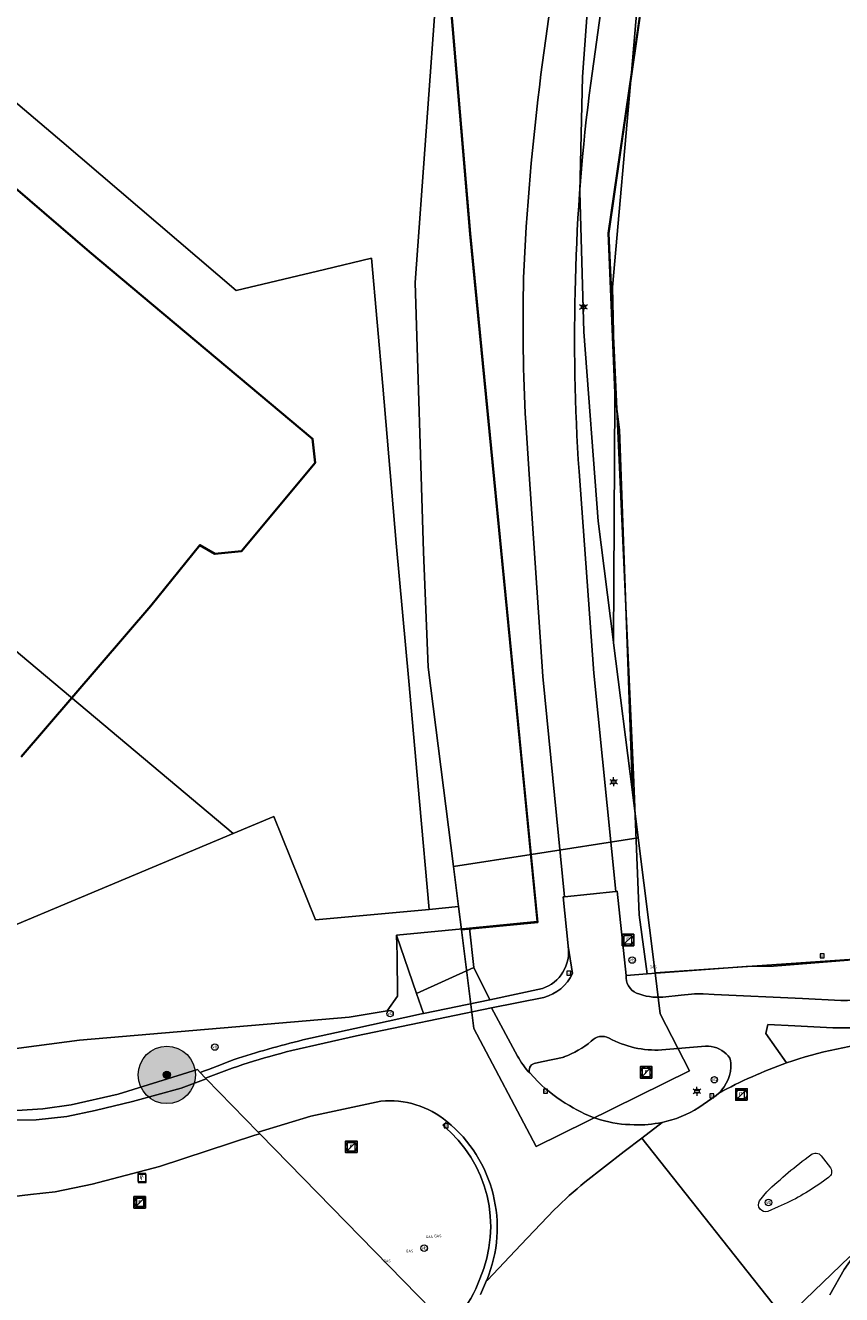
# Model space of a CAD drawing. Header units: metres. Extents: x 163543 to 168130, y 402678 to 405437.
# Tile 24 of 256: x 164104 to 164161, y 403026 to 403115. Entities that reach past the tile are written whole.
import ezdxf
from ezdxf.enums import TextEntityAlignment as Align

# ---------------------------------------------------------------- set-up
doc = ezdxf.new("R2010")
doc.units = ezdxf.units.M
doc.layers.get('0').update_dxf_attribs({"lineweight": 25})
for name, color, linetype, lineweight in [('X-CA190022.004-UO-BGT_Ondergrond$0$GE_201_SHDHek_Lijn_GEM', 253, 'X-CA190022.004-UO-BGT_Ondergrond$0$Hekwerk', 9), ('X-CA190022.004-UO-BGT_Ondergrond$0$GE_203_VGOHaag_Lijn_GEM', 253, 'X-CA190022.004-UO-BGT_Ondergrond$0$Heg', 9), ('X-CA190022.004-UO-BGT_Ondergrond$0$GE_314_WGDRijbaanLokaleweg_Vlak_GEM', 253, 'Continuous', 9), ('X-CA190022.004-UO-BGT_Ondergrond$0$GE_316_WGDFietspad_Vlak_GEM', 253, 'Continuous', 9), ('X-CA190022.004-UO-BGT_Ondergrond$0$GE_317_WGDVoetpad_Vlak_GEM', 253, 'Continuous', 9), ('X-CA190022.004-UO-BGT_Ondergrond$0$GE_322_WGDInrit_Vlak_GEM', 253, 'Continuous', 9), ('X-CA190022.004-UO-BGT_Ondergrond$0$GE_353_OWGVerkeerseiland_openverharding_GEM', 253, 'Continuous', 9), ('X-CA190022.004-UO-BGT_Ondergrond$0$GE_367_OWGBerm_groenvoorziening_grasenk_GEM', 253, 'Continuous', 9), ('X-CA190022.004-UO-BGT_Ondergrond$0$GE_401_OTDErf_Vlak_GEM', 253, 'Continuous', 9), ('X-CA190022.004-UO-BGT_Ondergrond$0$GE_601_PNDgrondvlakpand_Vlak_MV_GEM', 34, 'Continuous', 35), ('X-CA190022.004-UO-BGT_Ondergrond$0$GE_814_BRDVerkeersbord_Punt_GEM', 253, 'Continuous', 9), ('X-CA190022.004-UO-BGT_Ondergrond$0$GE_861_PALLichtmast_Punt_GEM', 253, 'Continuous', 9), ('X-CA190022.004-UO-BGT_Ondergrond$0$GE_884_PutGasput_Punt_GEM', 253, 'Continuous', 9), ('X-CA190022.004-UO-BGT_Ondergrond$0$GE_885_PutInspectieofRioolput_Punt_GEM', 253, 'Continuous', 9), ('X-CA190022.004-UO-BGT_Ondergrond$0$GE_886_PutKolk_Punt_GEM', 253, 'Continuous', 9), ('X-CA190022.004-UO-BGT_Ondergrond$0$N-WE-RI-PUT_INSPECTIE-S', 253, 'Continuous', 9), ('X-CA190022.004-UO-KAD_Percelen$0$B-WE-KG-GRENS_PERCEEL-GV', 150, 'Continuous', 9), ('X-CA190022.004-UO-WHM_Riolering gemeente_NLCS_v0.1$0$B-WE-RI-PUT-S', 214, 'Continuous', 15)]:
    doc.layers.add(name, color=color, linetype=linetype, lineweight=lineweight)
doc.layers.add('X-CA190022.004-UO-DWM_Beplanting$0$B-WE-GR-BOOM-S AFKOMSTIG UIT BOMENBESTAND GEMEENTE', color=252, linetype='Continuous')
doc.layers.add('X-CA190022.004-UO-DWM_Beplanting$0$N-GV-GR-GRAS-A-200', color=7, linetype='Continuous')
doc.styles.add('X-CA190022.004-UO-BGT_Ondergrond$0$NLCS-ISO', font='NLCS-ISO.ttf')
doc.styles.add('X-CA190022.004-UO-BGT_Ondergrond$0$NLCS-ISO-M250-T30', font='NLCS-ISO.ttf', dxfattribs={"height": 0.75})
doc.linetypes.add('X-CA190022.004-UO-BGT_Ondergrond$0$Heg', pattern='A,5,-1.5,[2,dgnlstyle-meierijstad.shx,S=0.007937,R=45,X=0,Y=0],-1.5', length=8)
doc.linetypes.add('X-CA190022.004-UO-BGT_Ondergrond$0$Hekwerk', pattern='A,5,-1.5,[2,dgnlstyle-Veghel.shx,S=0.007937,R=0,X=0,Y=0],-1.5', length=8)

# ---------------------------------------------------------------- blocks, each defined once
blk = doc.blocks.new('X-CA190022.004-UO-BGT_Ondergrond$0$SRI-PUT_INSPECTIEPUT_RIOOLPUT-SO')
at = {"color": 0, "linetype": 'ByBlock', "lineweight": 18}
blk.add_lwpolyline([(-1.12, -1.12), (1.12, -1.12), (1.12, 1.12), (-1.12, 1.12)], close=True, dxfattribs=at)
at = {"color": 0, "linetype": 'ByBlock', "lineweight": 18, "style": 'X-CA190022.004-UO-BGT_Ondergrond$0$NLCS-ISO'}
blk.add_text('r', height=1.5, dxfattribs=at).set_placement((0, 0.28), align=Align.MIDDLE_CENTER)
blk = doc.blocks.new('X-CA190022.004-UO-BGT_Ondergrond$0$IMGEOInspectierioolput')
at = {"layer": 'X-CA190022.004-UO-BGT_Ondergrond$0$N-WE-RI-PUT_INSPECTIE-S', "xscale": 10, "yscale": 10, "zscale": 10}
blk.add_blockref('X-CA190022.004-UO-BGT_Ondergrond$0$SRI-PUT_INSPECTIEPUT_RIOOLPUT-SO', (0, 0), dxfattribs=at)
blk = doc.blocks.new('X-CA190022.004-UO-BGT_Ondergrond$0$SRI-KOLK-SO')
at = {"color": 0, "linetype": 'ByBlock', "lineweight": 18}
blk.add_lwpolyline([(-1.125, -1.125), (1.125, -1.125), (1.125, 1.125), (-1.125, 1.125)], close=True, dxfattribs=at)
at = {"color": 0, "linetype": 'ByBlock', "lineweight": 18, "style": 'X-CA190022.004-UO-BGT_Ondergrond$0$NLCS-ISO'}
blk.add_text('k', height=1.5, dxfattribs=at).set_placement((0, 0), align=Align.MIDDLE_CENTER)
blk = doc.blocks.new('X-CA190022.004-UO-BGT_Ondergrond$0$IMGEOKolk')
at = {"xscale": 5, "yscale": 5, "zscale": 5}
blk.add_blockref('X-CA190022.004-UO-BGT_Ondergrond$0$SRI-KOLK-SO', (0, 0), dxfattribs=at)
blk = doc.blocks.new('X-CA190022.004-UO-BGT_Ondergrond$0$SIE-WEG_PAAL_VERKEERSBORD-SO')
at = {"linetype": 'ByBlock', "lineweight": 18}
blk.add_circle((0, 0), 1.5, dxfattribs=at)
at = {"linetype": 'ByBlock', "lineweight": 18, "style": 'X-CA190022.004-UO-BGT_Ondergrond$0$NLCS-ISO'}
blk.add_text('vb', height=1.5, dxfattribs=at).set_placement((0, 0.13), align=Align.MIDDLE_CENTER)
blk = doc.blocks.new('X-CA190022.004-UO-BGT_Ondergrond$0$IMGEOVerkeersbord')
at = {"xscale": 5, "yscale": 5, "zscale": 5}
blk.add_blockref('X-CA190022.004-UO-BGT_Ondergrond$0$SIE-WEG_PAAL_VERKEERSBORD-SO', (0, 0), dxfattribs=at)
blk = doc.blocks.new('X-CA190022.004-UO-BGT_Ondergrond$0$N-SIE-WEG_LICHTMAST-SO')
h = blk.add_hatch(color=256)
h.paths.add_polyline_path([(1.16, 0.5, 0.658505), (-1.16, 0.5)])
h.paths.add_polyline_path([(-1.16, -0.5, 0.658505), (1.16, -0.5)])
at = {"flags": 128}
for points in [[(-2.19, 1.27), (-1.1, 0.63)], [(-1.16, 0.5), (1.16, 0.5)], [(0, 1.27), (0, 2.53)], [(1.1, 0.63), (2.19, 1.27)], [(-2.19, -1.27), (-1.1, -0.63)], [(-1.16, -0.5), (1.16, -0.5)], [(0, -1.27), (0, -2.53)], [(2.19, -1.27), (1.1, -0.63)]]:
    blk.add_lwpolyline(points, dxfattribs=at)
at = {"ltscale": 0.5}
blk.add_circle((0, 0), 1.27, dxfattribs=at)
at = {"style": 'X-CA190022.004-UO-BGT_Ondergrond$0$NLCS-ISO'}
blk.add_attdef('TYPE', text='', height=1.8, dxfattribs=at).set_placement((0, 2.53), align=Align.BOTTOM_CENTER)
blk = doc.blocks.new('X-CA190022.004-UO-BGT_Ondergrond$0$IMGEOLichtmastpaal')
at = {"xscale": 5, "yscale": 5, "zscale": 5}
blk.add_blockref('X-CA190022.004-UO-BGT_Ondergrond$0$N-SIE-WEG_LICHTMAST-SO', (0, 6.4), dxfattribs=at)
blk = doc.blocks.new('X-CA190022.004-UO-BGT_Ondergrond$0$IMGEOGasput')
at = {"insert": (-7, 3.4), "char_height": 6, "attachment_point": 1, "style": 'X-CA190022.004-UO-BGT_Ondergrond$0$NLCS-ISO-M250-T30'}
blk.add_mtext_dynamic_manual_height_columns('GAS', width=7.484, gutter_width=3.75, heights=[0], dxfattribs=at)
blk = doc.blocks.new('X-CA190022.004-UO-WHM_Riolering gemeente_NLCS_v0.1$0$B-SRI-PUT_BETON-SO')
blk.add_line((-1.41, -1.41), (1.41, 1.41))
at = {"lineweight": -3, "flags": 128}
blk.add_lwpolyline([(2, -2), (2, 2), (-2, 2), (-2, -2)], close=True, dxfattribs=at)
at = {"lineweight": -3}
blk.add_circle((0, 0), 2, dxfattribs=at)
blk = doc.blocks.new('X-CA190022.004-UO-DWM_Beplanting$0$SGR-BOOM_01-SO')
at = {"linetype": 'ByBlock', "lineweight": 18}
h = blk.add_hatch(color=0, dxfattribs=at)
h.dxf.hatch_style = 1
edge = h.paths.add_edge_path()
edge.add_arc((0, 0), 0.25, 0, 360)
at = {"color": 0, "linetype": 'ByBlock', "lineweight": 18}
for radius in [2, 0.25]:
    blk.add_circle((0, 0), radius, dxfattribs=at)
blk = doc.blocks.new('X-CA190022.004-UO-DWM_Beplanting$0$IMGEOBoom')
at = {"transparency": 33554457}
h = blk.add_hatch(color=256, dxfattribs=at)
h.dxf.hatch_style = 1
edge = h.paths.add_edge_path()
edge.add_arc((0, 0), 100, 0, 360)
edge = h.paths.add_edge_path(flags=17)
edge.add_arc((0, 0), 12.5, 0, 360)
h = blk.add_hatch()
h.set_pattern_fill('ANGLE', color=256)
h.set_pattern_definition([(0, (0, 0), (0, 6.985), [5.08, -1.905]), (90, (0, 0), (-6.985, 4e-16), [5.08, -1.905])])
edge = h.paths.add_edge_path(flags=17)
edge.add_arc((0, 0), 12.5, 0, 360)
at = {"layer": 'X-CA190022.004-UO-DWM_Beplanting$0$N-GV-GR-GRAS-A-200'}
h = blk.add_hatch(color=256, dxfattribs=at)
h.dxf.hatch_style = 1
edge = h.paths.add_edge_path(flags=17)
edge.add_arc((0, 0), 12.5, 0, 360)
at = {"xscale": 50, "yscale": 50, "zscale": 50}
blk.add_blockref('X-CA190022.004-UO-DWM_Beplanting$0$SGR-BOOM_01-SO', (0, 0), dxfattribs=at)

msp = doc.modelspace()

# ---------------------------------------------------------------- linework, layer by layer
at = {"layer": 'X-CA190022.004-UO-BGT_Ondergrond$0$GE_201_SHDHek_Lijn_GEM'}
for p, q in [((164149.102, 403131.559), (164144.574, 403100.107)), ((164134.896, 403100.059), (164133.459, 403117.072)), ((164139.595, 403052.178), (164134.896, 403100.059)), ((164144.574, 403100.107), (164146.311, 403062.424)), ((164146.311, 403062.424), (164146.687, 403052.645)), ((164134.884, 403051.714), (164139.595, 403052.178))]:
    msp.add_line(p, q, dxfattribs=at)
at = {"layer": 'X-CA190022.004-UO-BGT_Ondergrond$0$GE_203_VGOHaag_Lijn_GEM'}
for p, q in [((164129.839, 403049.826), (164129.79, 403051.215)), ((164129.872, 403046.975), (164129.839, 403049.826)), ((164129.13, 403045.947), (164129.872, 403046.975)), ((164126.489, 403045.515), (164129.13, 403045.947)), ((164107.709, 403043.911), (164126.489, 403045.515)), ((164092.01, 403041.84), (164107.709, 403043.911))]:
    msp.add_line(p, q, dxfattribs=at)
at = {"layer": 'X-CA190022.004-UO-BGT_Ondergrond$0$GE_314_WGDRijbaanLokaleweg_Vlak_GEM', "flags": 128}
for points in [[(164141.758, 403050.449), (164142.041, 403048.549)], [(164123.26, 403043.92), (164126.889, 403044.717), (164131.534, 403045.737), (164131.678, 403045.766), (164136.292, 403046.726), (164139.951, 403047.501)], [(164140.054, 403046.891), (164136.412, 403046.154)], [(164122.498, 403043.18), (164126.997, 403044.198), (164136.412, 403046.154), (164138.215, 403042.802)], [(164136.412, 403046.154), (164126.997, 403044.198), (164122.498, 403043.18)], [(164103.338, 403039.008), (164105.146, 403039.115), (164107.12, 403039.409), (164110.396, 403040.145), (164115.918, 403041.857), (164116.112, 403041.657), (164116.493, 403041.267), (164116.536, 403041.223), (164114.786, 403040.561), (164111.391, 403039.644), (164108.803, 403039.013), (164106.832, 403038.592), (164104.69, 403038.363), (164102.444, 403038.342)], [(164102.444, 403038.342), (164104.69, 403038.363), (164106.832, 403038.592), (164108.803, 403039.013), (164111.391, 403039.644), (164114.786, 403040.561), (164116.536, 403041.223), (164120.165, 403037.506), (164120.279, 403037.389), (164119.918, 403037.287), (164113.283, 403035.109), (164108.585, 403033.867), (164106.011, 403033.347), (164104.292, 403033.163), (164102.948, 403032.992)], [(164116.493, 403041.267), (164116.112, 403041.657)], [(164128.704, 403039.658), (164123.82, 403038.621), (164120.165, 403037.506), (164116.536, 403041.223), (164116.493, 403041.267)], [(164139.068, 403041.622), (164139.644, 403041.019)], [(164150.859, 403039.214), (164152.054, 403040.06), (164152.237, 403040.218)], [(164133.015, 403037.984), (164133.302, 403038.246)], [(164148.288, 403038.179), (164146.871, 403037.084), (164145.652, 403036.142), (164142.911, 403034.025)], [(164165.393, 403032.404), (164164.573, 403031.81), (164163.015, 403030.582), (164162.469, 403030.017), (164161.539, 403028.724), (164161.344, 403028.816), (164157.624, 403025.233), (164156.849, 403024.486), (164146.871, 403037.084), (164148.288, 403038.179)], [(164142.911, 403034.025), (164145.652, 403036.142), (164146.871, 403037.084), (164156.849, 403024.486)], [(164159.381, 403035.854), (164160.021, 403035.008)], [(164155.086, 403032.718), (164155.579, 403033.341)], [(164157.006, 403032.577), (164156.373, 403032.292), (164155.669, 403031.975)], [(164135.651, 403026.184), (164136.064, 403027.17), (164136.068, 403027.18), (164136.073, 403027.19), (164136.119, 403027.18), (164138.463, 403029.652), (164140.784, 403032.1)], [(164140.784, 403032.1), (164138.463, 403029.652), (164136.119, 403027.18), (164136.073, 403027.19)], [(164136.073, 403027.19), (164136.068, 403027.18), (164136.064, 403027.17), (164135.651, 403026.184)]]:
    msp.add_lwpolyline(points, dxfattribs=at)
at = {"layer": 'X-CA190022.004-UO-BGT_Ondergrond$0$GE_314_WGDRijbaanLokaleweg_Vlak_GEM'}
for centre, radius, start, end in [((164139.066, 403050.071), 2.718, 288.99629, 7.99062), ((164133.789, 402997.356), 47.194, 103.84171, 111.49871), ((164095.099, 403100.379), 62.368, 289.68888, 292.01197), ((164143.382, 403045.639), 5.895, 208.76805, 222.95688), ((164147.081, 403048.551), 10.585, 225.36409, 240.33953), ((164129.298, 403033.4), 6.287, 50.4368, 95.4208), ((164146.374, 403046.367), 8.35, 237.13899, 269.81764), ((164146.676, 403045.894), 7.882, 281.80212, 302.05407), ((164127.206, 403030.919), 9.146, 336.64682, 50.57158), ((164127.27, 403030.859), 9.537, 337.37332, 50.76744), ((164146.665, 403045.912), 7.901, 267.69069, 281.85125), ((164169.614, 403002.382), 41.405, 130.16077, 134.13134), ((164127.598, 403030.157), 8.501, 319.85819, 340.32263)]:
    msp.add_arc(centre, radius, start, end, dxfattribs=at)
at = {"layer": 'X-CA190022.004-UO-BGT_Ondergrond$0$GE_314_WGDRijbaanLokaleweg_Vlak_GEM', "extrusion": (0, 0, -1)}
for centre, radius, start, end in [((-164139.322, 403049.788), 2.988, 204.50061, 255.81455), ((-164140.327, 402974.923), 71.077, 72.09472, 76.10623), ((-164133.789, 402997.356), 47.194, 68.50129, 76.15829), ((-164166.766, 403013.771), 30.191, 71.05665, 84.7605), ((-164168.334, 403010.484), 33.811, 61.56924, 70.35071), ((-164127.27, 403030.859), 9.537, 129.23256, 202.62668), ((-164177.38, 403010.48), 31.59, 46.35925, 53.65359), ((-164158.985, 403035.533), 0.51, 50.09246, 140.96769), ((-164159.628, 403034.749), 0.471, 146.59182, 237.33511), ((-164150.28, 403046.692), 15.635, 232.11355, 244.52262), ((-164169.614, 403002.382), 41.405, 45.86866, 49.83923), ((-164155.508, 403032.449), 0.5, 251.2044, 32.55611)]:
    msp.add_arc(centre, radius, start, end, dxfattribs=at)
at = {"layer": 'X-CA190022.004-UO-BGT_Ondergrond$0$GE_316_WGDFietspad_Vlak_GEM', "flags": 128}
for points in [[(164139.851, 403111.182), (164141.816, 403125.43)], [(164145.299, 403124.875), (164143.329, 403110.577)], [(164142.511, 403083.521), (164143.54, 403069.467), (164145.071, 403054.271), (164141.497, 403053.899), (164139.993, 403069.228), (164139.04, 403083.337), (164138.797, 403086.927)], [(164142.041, 403048.549), (164141.758, 403050.449), (164141.756, 403050.464), (164141.754, 403050.479), (164141.391, 403053.894), (164141.497, 403053.899), (164145.071, 403054.271), (164145.161, 403054.29), (164145.784, 403048.42)], [(164138.215, 403042.802), (164136.412, 403046.154), (164140.054, 403046.891)], [(164148.335, 403046.908), (164149.627, 403047.04), (164150.335, 403047.112)], [(164151.152, 403047.135), (164151.92, 403047.098), (164158.084, 403046.801), (164160.753, 403046.672)], [(164160.188, 403044.769), (164157.54, 403044.907), (164155.665, 403045.005), (164155.515, 403044.374), (164156.965, 403042.327)], [(164151.323, 403043.486), (164148.269, 403043.231)], [(164141.459, 403042.735), (164139.901, 403042.393), (164139.379, 403042.279)]]:
    msp.add_lwpolyline(points, dxfattribs=at)
at = {"layer": 'X-CA190022.004-UO-BGT_Ondergrond$0$GE_316_WGDFietspad_Vlak_GEM', "extrusion": (0, 0, -1)}
for centre, radius, start, end in [((-164311.288, 403089.394), 172.816, 2.52604, 7.24279), ((-164271.18, 403094.031), 132.574, 356.92818, 1.28786), ((-164151.034, 403036.791), 10.345, 86.12348, 90.65141), ((-164160.99, 403084.71), 39.949, 267.43434, 271.14993), ((-164147.865, 403050.053), 6.834, 266.60785, 298.58514), ((-164139.39, 403048.485), 6.11, 229.54612, 250.21195), ((-164143.382, 403045.639), 5.895, 317.04312, 331.23195)]:
    msp.add_arc(centre, radius, start, end, dxfattribs=at)
at = {"layer": 'X-CA190022.004-UO-BGT_Ondergrond$0$GE_316_WGDFietspad_Vlak_GEM'}
for centre, radius, start, end in [((164267.024, 403094.051), 124.794, 172.39021, 178.70107), ((164275.715, 403092.686), 133.519, 178.19981, 183.93582), ((164139.322, 403049.788), 2.988, 284.18545, 335.49939), ((164147.015, 403048.313), 1.236, 175.01874, 246.17089), ((164148.002, 403050.871), 3.977, 248.06047, 274.80715), ((164160.636, 403073.073), 26.401, 270.25453, 274.121), ((164144.114, 403043.151), 1.021, 61.87731, 137.97518), ((164151.447, 403041.638), 1.852, 44.88849, 93.82461), ((164139.536, 403041.803), 0.501, 108.20182, 201.13583), ((164168.334, 403010.484), 33.811, 109.64929, 118.43076), ((164150.375, 403042.189), 2.711, 313.36882, 2.43291), ((164152.321, 403042.32), 0.763, 358.79593, 54.97594)]:
    msp.add_arc(centre, radius, start, end, dxfattribs=at)
at = {"layer": 'X-CA190022.004-UO-BGT_Ondergrond$0$GE_317_WGDVoetpad_Vlak_GEM', "flags": 128}
for points in [[(164145.784, 403048.42), (164147.26, 403048.53), (164154.154, 403049.043), (164156.048, 403049.056), (164161.836, 403049.535), (164161.936, 403048.352), (164182.534, 403049.853), (164203.719, 403051.436), (164203.65, 403052.317), (164203.834, 403052.319), (164203.808, 403052.675), (164203.797, 403052.823), (164221.301, 403054.053), (164221.37, 403052.77), (164231.098, 403053.447), (164231.06, 403054.611), (164246.169, 403055.678), (164246.248, 403054.581), (164268.418, 403056.184)], [(164150.335, 403047.112), (164149.627, 403047.04), (164148.335, 403046.908)], [(164160.753, 403046.672), (164158.084, 403046.801), (164151.92, 403047.098), (164151.152, 403047.135)]]:
    msp.add_lwpolyline(points, dxfattribs=at)
at = {"layer": 'X-CA190022.004-UO-BGT_Ondergrond$0$GE_317_WGDVoetpad_Vlak_GEM', "extrusion": (0, 0, -1)}
for centre, radius, start, end in [((-164147.015, 403048.313), 1.236, 293.82911, 4.98126), ((-164148.002, 403050.871), 3.977, 265.19285, 291.93953), ((-164160.636, 403073.073), 26.401, 265.879, 269.74547)]:
    msp.add_arc(centre, radius, start, end, dxfattribs=at)
at = {"layer": 'X-CA190022.004-UO-BGT_Ondergrond$0$GE_317_WGDVoetpad_Vlak_GEM'}
msp.add_arc((164151.034, 403036.791), 10.345, 89.34859, 93.87652, dxfattribs=at)
at = {"layer": 'X-CA190022.004-UO-BGT_Ondergrond$0$GE_322_WGDInrit_Vlak_GEM', "flags": 128}
for points in [[(164134.884, 403051.714), (164135.181, 403048.971), (164131.181, 403047.155), (164129.79, 403051.215), (164134.884, 403051.714)], [(164135.181, 403048.971), (164136.292, 403046.726), (164131.678, 403045.766), (164131.181, 403047.155), (164135.181, 403048.971)], [(164156.965, 403042.327), (164155.515, 403044.374), (164155.665, 403045.005), (164157.54, 403044.907), (164160.188, 403044.769)], [(164156.437, 403024.09), (164156.849, 403024.486), (164157.624, 403025.233), (164161.344, 403028.816), (164161.539, 403028.724), (164160.97, 403027.934), (164159.982, 403026.17)]]:
    msp.add_lwpolyline(points, dxfattribs=at)
at = {"layer": 'X-CA190022.004-UO-BGT_Ondergrond$0$GE_322_WGDInrit_Vlak_GEM'}
for centre, radius, start, end in [((164160.99, 403084.71), 39.949, 268.85007, 272.56566), ((164166.766, 403013.771), 30.191, 95.2395, 108.94335)]:
    msp.add_arc(centre, radius, start, end, dxfattribs=at)
at = {"layer": 'X-CA190022.004-UO-BGT_Ondergrond$0$GE_353_OWGVerkeerseiland_openverharding_GEM', "flags": 128}
for points in [[(164148.269, 403043.231), (164151.323, 403043.486)], [(164139.379, 403042.279), (164139.901, 403042.393), (164141.459, 403042.735)], [(164139.644, 403041.019), (164139.068, 403041.622)], [(164152.237, 403040.218), (164152.054, 403040.06), (164150.859, 403039.214)], [(164159.381, 403035.854), (164160.021, 403035.008)], [(164155.086, 403032.718), (164155.579, 403033.341)], [(164157.006, 403032.577), (164156.373, 403032.292), (164155.669, 403031.975)]]:
    msp.add_lwpolyline(points, dxfattribs=at)
at = {"layer": 'X-CA190022.004-UO-BGT_Ondergrond$0$GE_353_OWGVerkeerseiland_openverharding_GEM', "extrusion": (0, 0, -1)}
for centre, radius, start, end in [((-164144.114, 403043.151), 1.021, 42.02482, 118.12269), ((-164151.447, 403041.638), 1.852, 86.17539, 135.11151), ((-164139.536, 403041.803), 0.501, 338.86417, 71.79818), ((-164150.375, 403042.189), 2.711, 177.56709, 226.63118), ((-164152.321, 403042.32), 0.763, 125.02406, 181.20407), ((-164147.081, 403048.551), 10.585, 299.66047, 314.63591), ((-164146.374, 403046.367), 8.35, 270.18236, 302.86101), ((-164146.676, 403045.894), 7.882, 237.94593, 258.19788), ((-164146.665, 403045.912), 7.901, 258.14875, 272.30931), ((-164177.38, 403010.48), 31.59, 46.35925, 53.65359), ((-164158.985, 403035.533), 0.51, 50.09246, 140.96769), ((-164159.628, 403034.749), 0.471, 146.59182, 237.33511), ((-164150.28, 403046.692), 15.635, 232.11355, 244.52262), ((-164155.508, 403032.449), 0.5, 251.2044, 32.55611)]:
    msp.add_arc(centre, radius, start, end, dxfattribs=at)
at = {"layer": 'X-CA190022.004-UO-BGT_Ondergrond$0$GE_353_OWGVerkeerseiland_openverharding_GEM'}
for centre, radius, start, end in [((164147.865, 403050.053), 6.834, 241.41486, 273.39215), ((164139.39, 403048.485), 6.11, 289.78805, 310.45388)]:
    msp.add_arc(centre, radius, start, end, dxfattribs=at)
at = {"layer": 'X-CA190022.004-UO-BGT_Ondergrond$0$GE_367_OWGBerm_groenvoorziening_grasenk_GEM', "flags": 128}
for points in [[(164139.951, 403047.501), (164136.292, 403046.726), (164135.181, 403048.971), (164134.884, 403051.714), (164139.595, 403052.178), (164134.896, 403100.059), (164133.459, 403117.072), (164134.039, 403125.615), (164137.541, 403149.566), (164144.802, 403175.136), (164147.105, 403180.863), (164137.527, 403190.353), (164110.755, 403161.44), (164105.231, 403155.953), (164092.804, 403142.508), (164083.287, 403132.154), (164080.665, 403128.792), (164080.084, 403129.293), (164103.759, 403155.799), (164110.69, 403163.322), (164125.384, 403177.275), (164133.703, 403187.313)], [(164162.905, 403179.205), (164161.585, 403175.947), (164157.505, 403164.706), (164155.649, 403158.938), (164154.148, 403153.673), (164151.617, 403143.902), (164149.976, 403136.536), (164149.102, 403131.559), (164144.574, 403100.107), (164146.311, 403062.424), (164146.687, 403052.645), (164147.26, 403048.53), (164145.784, 403048.42), (164145.161, 403054.29), (164145.071, 403054.271), (164143.54, 403069.467), (164142.511, 403083.521)], [(164141.816, 403125.43), (164139.851, 403111.182)], [(164143.329, 403110.577), (164145.299, 403124.875)], [(164068.5, 403120.325), (164045.424, 403093.765), (164046.613, 403092.758), (164063.87, 403078.499), (164060.557, 403073.699), (164058.987, 403071.844), (164070.878, 403061.779), (164069.625, 403060.268), (164080.188, 403051), (164082.431, 403049.366), (164091.552, 403042.225), (164092.01, 403041.84), (164107.709, 403043.911), (164126.489, 403045.515), (164129.13, 403045.947), (164129.872, 403046.975), (164129.839, 403049.826), (164129.79, 403051.215), (164131.181, 403047.155), (164131.678, 403045.766), (164131.534, 403045.737), (164126.889, 403044.717), (164123.26, 403043.92)], [(164138.797, 403086.927), (164139.04, 403083.337), (164139.993, 403069.228), (164141.497, 403053.899), (164141.391, 403053.894), (164141.754, 403050.479), (164141.756, 403050.464), (164141.758, 403050.449)], [(164116.112, 403041.657), (164115.918, 403041.857), (164110.396, 403040.145), (164107.12, 403039.409), (164105.146, 403039.115), (164103.338, 403039.008)], [(164134.097, 403024.676), (164133.441, 403023.906), (164133.279, 403024.073), (164120.279, 403037.389), (164120.165, 403037.506), (164123.82, 403038.621), (164128.704, 403039.658)], [(164133.302, 403038.246), (164133.015, 403037.984)], [(164114.582, 403012.098), (164087.328, 403036.524), (164088.29, 403035.933), (164090.057, 403034.984), (164091.654, 403034.402), (164093.143, 403033.939), (164095.112, 403033.453), (164096.868, 403033.208), (164098.807, 403032.974), (164100.208, 403032.942), (164101.661, 403032.927), (164102.948, 403032.992), (164104.292, 403033.163), (164106.011, 403033.347), (164108.585, 403033.867), (164113.283, 403035.109), (164119.918, 403037.287), (164120.279, 403037.389)], [(164120.279, 403037.389), (164133.279, 403024.073)]]:
    msp.add_lwpolyline(points, dxfattribs=at)
at = {"layer": 'X-CA190022.004-UO-BGT_Ondergrond$0$GE_367_OWGBerm_groenvoorziening_grasenk_GEM'}
for centre, radius, start, end in [((164311.288, 403089.394), 172.816, 172.75721, 177.47396), ((164271.18, 403094.031), 132.574, 178.71214, 183.07182), ((164140.327, 402974.923), 71.077, 103.89377, 107.90528)]:
    msp.add_arc(centre, radius, start, end, dxfattribs=at)
at = {"layer": 'X-CA190022.004-UO-BGT_Ondergrond$0$GE_367_OWGBerm_groenvoorziening_grasenk_GEM', "extrusion": (0, 0, -1)}
for centre, radius, start, end in [((-164267.024, 403094.051), 124.794, 1.29893, 7.60979), ((-164275.715, 403092.686), 133.519, 356.06418, 1.80019), ((-164139.066, 403050.071), 2.718, 172.00938, 251.00371), ((-164095.099, 403100.379), 62.368, 247.98803, 250.31112), ((-164129.298, 403033.4), 6.287, 84.5792, 129.5632), ((-164127.206, 403030.919), 9.146, 129.42842, 203.35318), ((-164127.598, 403030.157), 8.501, 199.67737, 220.14181)]:
    msp.add_arc(centre, radius, start, end, dxfattribs=at)
at = {"layer": 'X-CA190022.004-UO-BGT_Ondergrond$0$GE_401_OTDErf_Vlak_GEM', "flags": 128}
for points in [[(164137.527, 403190.353), (164147.105, 403180.863), (164144.802, 403175.136), (164137.541, 403149.566), (164134.039, 403125.615), (164133.459, 403117.072), (164134.896, 403100.059), (164139.595, 403052.178), (164134.884, 403051.714), (164129.79, 403051.215), (164129.839, 403049.826), (164129.872, 403046.975), (164129.13, 403045.947), (164126.489, 403045.515), (164107.709, 403043.911), (164092.01, 403041.84)], [(164161.836, 403049.535), (164156.048, 403049.056), (164154.154, 403049.043), (164147.26, 403048.53), (164146.687, 403052.645), (164146.311, 403062.424), (164144.574, 403100.107), (164149.102, 403131.559), (164149.976, 403136.536), (164151.617, 403143.902), (164154.148, 403153.673), (164155.649, 403158.938), (164157.505, 403164.706), (164161.585, 403175.947)], [(164091.93, 403112.99), (164108.409, 403098.815), (164123.946, 403085.795), (164124.118, 403084.111), (164118.988, 403077.968), (164117.14, 403077.778), (164116.099, 403078.391), (164112.682, 403074.172), (164103.657, 403063.633)], [(164159.982, 403026.17), (164160.97, 403027.934), (164161.539, 403028.724), (164162.469, 403030.017), (164163.015, 403030.582), (164164.727, 403028.895)]]:
    msp.add_lwpolyline(points, dxfattribs=at)
at = {"layer": 'X-CA190022.004-UO-BGT_Ondergrond$0$GE_601_PNDgrondvlakpand_Vlak_MV_GEM', "flags": 128}
for points in [[(164091.93, 403112.99), (164108.409, 403098.815)], [(164108.409, 403098.815), (164123.946, 403085.795), (164124.118, 403084.111), (164118.988, 403077.968), (164117.14, 403077.778), (164116.099, 403078.391), (164112.682, 403074.172), (164103.657, 403063.633)]]:
    msp.add_lwpolyline(points, dxfattribs=at)
at = {"layer": 'X-CA190022.004-UO-KAD_Percelen$0$B-WE-KG-GRENS_PERCEEL-GV', "flags": 128}
for points in [[(164177.865, 403208.332), (164159.406, 403170.164), (164153.285, 403150.107), (164152.623, 403147.938), (164151.747, 403144.371), (164150.094, 403136.256), (164148.922, 403130.504), (164146.151, 403111.313), (164144.844, 403096.369), (164144.989, 403088.967), (164145.329, 403086.416), (164146.221, 403061.191), (164146.625, 403058.007), (164147.819, 403048.593), (164230.349, 403054.259)], [(164133.517, 403117.072), (164134.943, 403100.096), (164139.175, 403056.85), (164146.625, 403058.007), (164146.221, 403061.191), (164144.902, 403071.591), (164144.902, 403071.627), (164143.839, 403080.056), (164142.85, 403093.24), (164142.559, 403103.006), (164142.759, 403111.018), (164143.593, 403122.498)], [(164143.593, 403122.498), (164142.759, 403111.018), (164142.559, 403103.006), (164142.85, 403093.24), (164143.839, 403080.056), (164144.902, 403071.627), (164144.996, 403088.62), (164144.989, 403088.967), (164144.535, 403100.125), (164146.151, 403111.313), (164147.007, 403121.107)], [(164094.818, 403116.391), (164106.484, 403106.503), (164118.616, 403096.13), (164124.767, 403097.593), (164128.045, 403098.368), (164128.833, 403089.456), (164129.777, 403078.529), (164130.656, 403068.916), (164131.389, 403060.527), (164132.055, 403053.017), (164134.111, 403053.209), (164133.758, 403056.008), (164132.007, 403069.884), (164131.665, 403077.915), (164131.088, 403096.678), (164132.619, 403117.788)], [(164095.155, 403077.838), (164118.413, 403058.296), (164121.24, 403059.48), (164124.142, 403052.282), (164132.055, 403053.017), (164131.389, 403060.527), (164130.656, 403068.916), (164129.777, 403078.529), (164128.833, 403089.456), (164128.045, 403098.368), (164124.767, 403097.593), (164118.616, 403096.13), (164106.484, 403106.503), (164094.818, 403116.391)], [(164230.349, 403054.259), (164147.819, 403048.593), (164148.151, 403045.746), (164150.201, 403041.774), (164139.521, 403036.51), (164135.182, 403044.724), (164134.316, 403051.585), (164134.111, 403053.209), (164132.055, 403053.017), (164124.142, 403052.282), (164121.24, 403059.48), (164118.413, 403058.296), (164091.626, 403047.077)]]:
    msp.add_lwpolyline(points, dxfattribs=at)
for points in [[(164139.175, 403056.85), (164134.943, 403100.096), (164133.517, 403117.072), (164134.121, 403125.592), (164136.694, 403143.358), (164133.125, 403123.113), (164132.619, 403117.788), (164131.088, 403096.678), (164131.665, 403077.915), (164132.007, 403069.884), (164133.758, 403056.008)], [(164148.922, 403130.504), (164147.007, 403121.107), (164146.151, 403111.313)], [(164144.989, 403088.967), (164144.844, 403096.369), (164146.151, 403111.313), (164144.535, 403100.125)], [(164064.086, 403078.822), (164059.53, 403071.563), (164087.673, 403047.531), (164091.626, 403047.077), (164118.413, 403058.296), (164095.155, 403077.838), (164091.565, 403073.984), (164071.705, 403090.881)], [(164145.329, 403086.416), (164144.989, 403088.967), (164144.996, 403088.62), (164144.902, 403071.627), (164144.902, 403071.591), (164146.221, 403061.191)], [(164134.316, 403051.585), (164135.182, 403044.724), (164139.521, 403036.51), (164150.201, 403041.774), (164148.151, 403045.746), (164147.819, 403048.593), (164146.625, 403058.007), (164139.175, 403056.85), (164139.64, 403052.099)], [(164139.175, 403056.85), (164133.758, 403056.008), (164134.111, 403053.209), (164134.316, 403051.585), (164139.64, 403052.099)]]:
    msp.add_lwpolyline(points, close=True, dxfattribs=at)

# ---------------------------------------------------------------- block references
at = {"layer": 'X-CA190022.004-UO-BGT_Ondergrond$0$GE_814_BRDVerkeersbord_Punt_GEM', "xscale": 0.03, "yscale": 0.03, "zscale": 0.02}
for p in [(164146.203, 403049.49), (164129.343, 403045.756), (164117.14, 403043.428), (164151.931, 403041.154), (164155.707, 403032.598), (164131.72, 403029.415)]:
    msp.add_blockref('X-CA190022.004-UO-BGT_Ondergrond$0$IMGEOVerkeersbord', p, dxfattribs=at)
at = {"layer": 'X-CA190022.004-UO-BGT_Ondergrond$0$GE_861_PALLichtmast_Punt_GEM', "xscale": 0.025, "yscale": 0.025, "zscale": 0.025}
for p in [(164142.818, 403094.824), (164144.917, 403061.745), (164150.72, 403040.191)]:
    msp.add_blockref('X-CA190022.004-UO-BGT_Ondergrond$0$IMGEOLichtmastpaal', p, dxfattribs=at)
at = {"layer": 'X-CA190022.004-UO-BGT_Ondergrond$0$GE_884_PutGasput_Punt_GEM', "xscale": 0.03, "yscale": 0.03, "zscale": 0.02}
for p in [(164147.629, 403048.995), (164132.034, 403030.202), (164132.623, 403030.258), (164130.66, 403029.208), (164129.089, 403028.517)]:
    msp.add_blockref('X-CA190022.004-UO-BGT_Ondergrond$0$IMGEOGasput', p, dxfattribs=at)
at = {"layer": 'X-CA190022.004-UO-BGT_Ondergrond$0$GE_885_PutInspectieofRioolput_Punt_GEM', "xscale": 0.025, "yscale": 0.025, "zscale": 0.025}
for p in [(164145.915, 403050.906), (164147.179, 403041.656), (164153.754, 403040.13), (164126.635, 403036.473), (164112.042, 403034.351), (164112.071, 403034.264), (164111.912, 403032.609), (164111.952, 403032.615)]:
    msp.add_blockref('X-CA190022.004-UO-BGT_Ondergrond$0$IMGEOInspectierioolput', p, dxfattribs=at)
at = {"layer": 'X-CA190022.004-UO-BGT_Ondergrond$0$GE_886_PutKolk_Punt_GEM', "xscale": 0.025, "yscale": 0.025, "zscale": 0.025}
for p in [(164159.44, 403049.778), (164141.802, 403048.565), (164140.173, 403040.362), (164151.765, 403040.028), (164133.242, 403037.939)]:
    msp.add_blockref('X-CA190022.004-UO-BGT_Ondergrond$0$IMGEOKolk', p, dxfattribs=at)
at = {"layer": 'X-CA190022.004-UO-DWM_Beplanting$0$B-WE-GR-BOOM-S AFKOMSTIG UIT BOMENBESTAND GEMEENTE', "xscale": 0.02, "yscale": 0.02, "zscale": 0.02}
msp.add_blockref('X-CA190022.004-UO-DWM_Beplanting$0$IMGEOBoom', (164113.791, 403041.487), dxfattribs=at)
at = {"layer": 'X-CA190022.004-UO-WHM_Riolering gemeente_NLCS_v0.1$0$B-WE-RI-PUT-S', "xscale": 0.2, "yscale": 0.2, "zscale": 0.2}
for p in [(164145.92, 403050.88), (164147.184, 403041.664), (164153.824, 403040.128), (164126.64, 403036.48), (164111.904, 403032.608)]:
    msp.add_blockref('X-CA190022.004-UO-WHM_Riolering gemeente_NLCS_v0.1$0$B-SRI-PUT_BETON-SO', p, dxfattribs=at)

doc.saveas('drawing.dxf')
